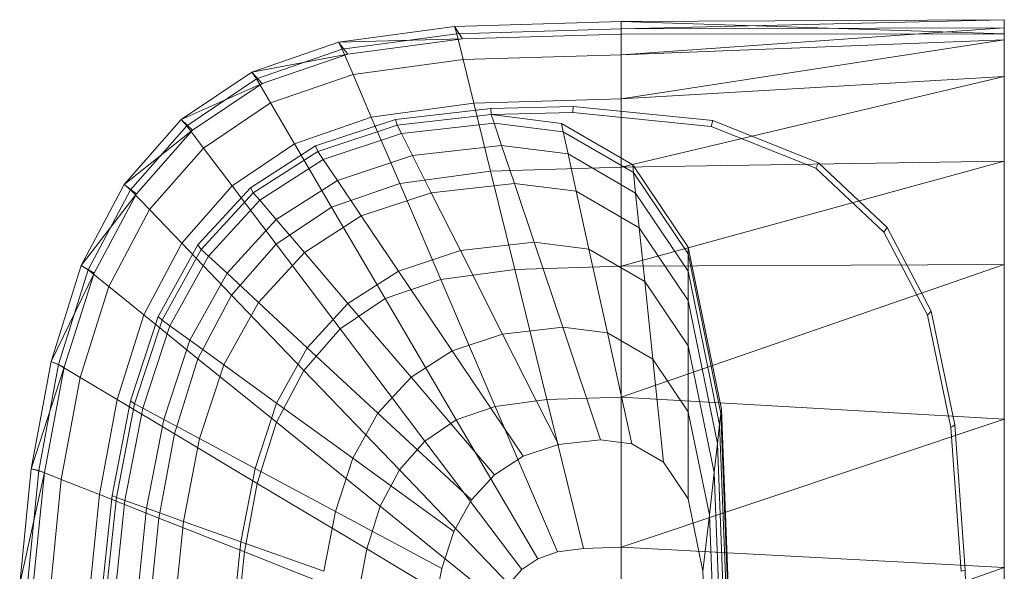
# Model space of a CAD drawing. Header units: metres. Extents: x 391.1 to 430.4, y 12.7 to 29.8.
# Tile 97 of 104: x 405.472 to 405.736, y 26.428 to 26.575. Entities that reach past the tile are written whole.
import ezdxf

# ---------------------------------------------------------------- set-up
doc = ezdxf.new("R2010")
doc.units = ezdxf.units.M
doc.layers.add('02_MOBILIARIO', color=7, linetype='Continuous', lineweight=18)
doc.layers.add('A-DETL-____-MBND', color=7, linetype='Continuous', lineweight=18)

# ---------------------------------------------------------------- blocks, each defined once
blk = doc.blocks.new('Family - Rentamans PB-155578-02_SAN_P0')
at = {"layer": 'A-DETL-____-MBND', "color": 253, "true_color": 0xaaaaaa}
for p, q in [((0.16227, 0.3648), (0.11764, 0.36347)), ((0.265, 0.36526), (0.16227, 0.3648)), ((0.16227, 0.36283), (0.265, 0.36526)), ((0.265, 0.36146), (0.16227, 0.3648)), ((0.16227, 0.3648), (0.16227, 0.36141)), ((0.16227, 0.36283), (0.16227, 0.3648)), ((0.265, 0.36308), (0.265, 0.36526)), ((0.265, 0.36526), (0.265, 0.36146)), ((0.11764, 0.36347), (0.08652, 0.35928)), ((0.11764, 0.36347), (0.11975, 0.36016)), ((0.11821, 0.36152), (0.11764, 0.36347)), ((0.16227, 0.36283), (0.11821, 0.36152)), ((0.16227, 0.35585), (0.265, 0.36308)), ((0.265, 0.36308), (0.16227, 0.36283)), ((0.16227, 0.35585), (0.16227, 0.36283)), ((0.265, 0.35983), (0.265, 0.36308)), ((0.08652, 0.35928), (0.06324, 0.35121)), ((0.11975, 0.36016), (0.08652, 0.35928)), ((0.08652, 0.35928), (0.08904, 0.35605)), ((0.08749, 0.35738), (0.08652, 0.35928)), ((0.11821, 0.36152), (0.08749, 0.35738)), ((0.11975, 0.36016), (0.08904, 0.35605)), ((0.11992, 0.3546), (0.11821, 0.36152)), ((0.16227, 0.36141), (0.11975, 0.36016)), ((0.265, 0.36146), (0.16227, 0.36141)), ((0.16227, 0.34405), (0.265, 0.35983)), ((0.265, 0.35983), (0.16227, 0.35585)), ((0.265, 0.00406), (0.265, 0.36146)), ((0.265, 0.35008), (0.265, 0.35983)), ((0.08749, 0.35738), (0.0645, 0.34941)), ((0.09039, 0.35061), (0.08749, 0.35738)), ((0.08904, 0.35605), (0.06324, 0.35121)), ((0.08904, 0.35605), (0.06606, 0.34814)), ((0.11992, 0.3546), (0.09039, 0.35061)), ((0.11992, 0.3546), (0.16227, 0.35585)), ((0.1228, 0.34287), (0.11992, 0.3546)), ((0.16227, 0.34405), (0.16227, 0.35585)), ((0.06324, 0.35121), (0.04431, 0.33849)), ((0.06324, 0.35121), (0.06606, 0.34814)), ((0.0645, 0.34941), (0.06324, 0.35121)), ((0.0645, 0.34941), (0.04582, 0.33686)), ((0.06829, 0.34296), (0.0645, 0.34941)), ((0.09039, 0.35061), (0.06829, 0.34296)), ((0.09529, 0.33917), (0.09039, 0.35061)), ((0.16227, 0.32574), (0.265, 0.35008)), ((0.265, 0.35008), (0.16227, 0.34405)), ((0.265, 0.32734), (0.265, 0.35008)), ((0.06606, 0.34814), (0.04431, 0.33849)), ((0.06606, 0.34814), (0.04738, 0.33569)), ((0.1228, 0.34287), (0.16227, 0.34405)), ((0.16227, 0.32574), (0.16227, 0.34405)), ((0.06829, 0.34296), (0.05033, 0.33089)), ((0.0747, 0.33203), (0.06829, 0.34296)), ((0.09529, 0.33917), (0.1228, 0.34287)), ((0.10182, 0.33856), (0.12731, 0.34144)), ((0.12728, 0.3247), (0.1228, 0.34287)), ((0.12731, 0.34144), (0.14943, 0.34199)), ((0.12745, 0.33987), (0.12731, 0.34144)), ((0.14934, 0.34041), (0.14943, 0.34199)), ((0.14943, 0.34199), (0.18684, 0.33823)), ((0.04431, 0.33849), (0.02904, 0.32112)), ((0.04431, 0.33849), (0.04738, 0.33569)), ((0.04582, 0.33686), (0.04431, 0.33849)), ((0.09529, 0.33917), (0.0747, 0.33203)), ((0.08034, 0.33146), (0.10182, 0.33856)), ((0.1029, 0.32141), (0.09529, 0.33917)), ((0.1022, 0.33702), (0.10182, 0.33856)), ((0.1022, 0.33702), (0.12745, 0.33987)), ((0.12745, 0.33987), (0.14934, 0.34041)), ((0.12822, 0.33756), (0.12745, 0.33987)), ((0.12745, 0.33987), (0.14625, 0.33749)), ((0.14934, 0.34041), (0.18639, 0.33669)), ((0.18639, 0.33669), (0.18684, 0.33823)), ((0.18684, 0.33823), (0.21523, 0.3269)), ((0.04738, 0.33569), (0.02904, 0.32112)), ((0.04582, 0.33686), (0.03074, 0.31971)), ((0.04738, 0.33569), (0.0323, 0.31866)), ((0.05033, 0.33089), (0.04582, 0.33686)), ((0.08094, 0.32998), (0.1022, 0.33702)), ((0.10335, 0.33475), (0.1022, 0.33702)), ((0.10335, 0.33475), (0.12822, 0.33756)), ((0.12822, 0.33756), (0.14675, 0.33522)), ((0.13024, 0.33156), (0.12822, 0.33756)), ((0.14625, 0.33749), (0.16537, 0.32643)), ((0.14675, 0.33522), (0.14625, 0.33749)), ((0.18639, 0.33669), (0.21449, 0.32548)), ((0.0824, 0.32782), (0.10335, 0.33475)), ((0.10633, 0.32886), (0.10335, 0.33475)), ((0.14804, 0.32931), (0.14675, 0.33522)), ((0.14675, 0.33522), (0.16559, 0.32432)), ((0.05033, 0.33089), (0.03583, 0.3144)), ((0.05796, 0.32079), (0.05033, 0.33089)), ((0.0747, 0.33203), (0.05796, 0.32079)), ((0.06288, 0.32026), (0.08034, 0.33146)), ((0.06365, 0.31889), (0.08094, 0.32998)), ((0.08464, 0.31508), (0.0747, 0.33203)), ((0.08094, 0.32998), (0.08034, 0.33146)), ((0.0824, 0.32782), (0.08094, 0.32998)), ((0.10633, 0.32886), (0.13024, 0.33156)), ((0.13024, 0.33156), (0.14804, 0.32931)), ((0.13365, 0.32141), (0.13024, 0.33156)), ((0.06537, 0.31689), (0.0824, 0.32782)), ((0.08619, 0.3222), (0.0824, 0.32782)), ((0.08619, 0.3222), (0.10633, 0.32886)), ((0.11137, 0.3189), (0.10633, 0.32886)), ((0.14804, 0.32931), (0.16616, 0.31884)), ((0.15024, 0.31932), (0.14804, 0.32931)), ((0.16227, 0.29924), (0.265, 0.32734)), ((0.265, 0.32734), (0.16227, 0.32574)), ((0.265, 0.29972), (0.265, 0.32734)), ((0.1029, 0.32141), (0.12728, 0.3247)), ((0.12728, 0.3247), (0.16227, 0.32574)), ((0.13377, 0.29839), (0.12728, 0.3247)), ((0.16227, 0.29924), (0.16227, 0.32574)), ((0.16537, 0.32643), (0.18027, 0.30435)), ((0.16559, 0.32432), (0.16537, 0.32643)), ((0.21449, 0.32548), (0.21523, 0.3269)), ((0.21449, 0.32548), (0.23272, 0.30834)), ((0.21523, 0.3269), (0.23364, 0.30959)), ((0.06982, 0.3117), (0.08619, 0.3222)), ((0.0926, 0.31269), (0.08619, 0.3222)), ((0.16559, 0.32432), (0.18027, 0.30256)), ((0.16616, 0.31884), (0.16559, 0.32432)), ((0.02904, 0.32112), (0.01754, 0.29938)), ((0.03074, 0.31971), (0.01938, 0.29825)), ((0.02904, 0.32112), (0.0323, 0.31866)), ((0.03074, 0.31971), (0.02904, 0.32112)), ((0.03583, 0.3144), (0.03074, 0.31971)), ((0.05796, 0.32079), (0.04446, 0.30543)), ((0.04879, 0.30495), (0.06288, 0.32026)), ((0.06981, 0.30512), (0.05796, 0.32079)), ((0.06365, 0.31889), (0.06288, 0.32026)), ((0.08464, 0.31508), (0.1029, 0.32141)), ((0.1139, 0.29571), (0.1029, 0.32141)), ((0.11137, 0.3189), (0.13365, 0.32141)), ((0.13365, 0.32141), (0.15024, 0.31932)), ((0.13894, 0.30567), (0.13365, 0.32141)), ((0.0323, 0.31866), (0.01754, 0.29938)), ((0.0323, 0.31866), (0.02095, 0.29737)), ((0.0497, 0.30374), (0.06365, 0.31889)), ((0.05162, 0.30196), (0.06537, 0.31689)), ((0.06537, 0.31689), (0.06365, 0.31889)), ((0.06982, 0.3117), (0.06537, 0.31689)), ((0.0926, 0.31269), (0.11137, 0.3189)), ((0.11919, 0.30344), (0.11137, 0.3189)), ((0.15024, 0.31932), (0.16712, 0.30955)), ((0.15365, 0.30381), (0.15024, 0.31932)), ((0.16712, 0.30955), (0.16616, 0.31884)), ((0.16616, 0.31884), (0.18027, 0.29792)), ((0.03583, 0.3144), (0.02492, 0.29377)), ((0.04446, 0.30543), (0.03583, 0.3144)), ((0.08464, 0.31508), (0.06981, 0.30512)), ((0.09903, 0.29056), (0.08464, 0.31508)), ((0.05661, 0.29735), (0.06982, 0.3117)), ((0.07735, 0.3029), (0.06982, 0.3117)), ((0.07735, 0.3029), (0.0926, 0.31269)), ((0.10256, 0.29794), (0.09261, 0.31269)), ((0.16712, 0.30955), (0.18027, 0.29006)), ((0.16862, 0.29516), (0.16712, 0.30955)), ((0.23272, 0.30834), (0.23364, 0.30959)), ((0.23364, 0.30959), (0.24542, 0.28716)), ((0.23272, 0.30834), (0.24438, 0.28613)), ((0.04446, 0.30543), (0.03429, 0.2862)), ((0.03819, 0.2858), (0.04879, 0.30495)), ((0.0392, 0.28478), (0.0497, 0.30374)), ((0.05783, 0.2915), (0.04446, 0.30542)), ((0.0497, 0.30374), (0.04879, 0.30495)), ((0.05162, 0.30196), (0.0497, 0.30374)), ((0.06981, 0.30512), (0.05783, 0.2915)), ((0.08694, 0.28244), (0.06981, 0.30512)), ((0.11919, 0.30344), (0.13894, 0.30567)), ((0.13894, 0.30567), (0.15365, 0.30381)), ((0.1466, 0.28289), (0.13894, 0.30567)), ((0.15365, 0.30381), (0.16862, 0.29516)), ((0.15858, 0.28138), (0.15365, 0.30381)), ((0.18027, 0.30435), (0.18916, 0.26096)), ((0.18027, 0.30256), (0.18027, 0.30435)), ((0.04128, 0.28328), (0.05162, 0.30196)), ((0.05661, 0.29735), (0.05162, 0.30196)), ((0.06504, 0.28953), (0.07735, 0.3029)), ((0.08904, 0.28926), (0.07735, 0.3029)), ((0.10256, 0.29794), (0.11919, 0.30344)), ((0.13051, 0.28107), (0.11919, 0.30344)), ((0.18027, 0.30256), (0.18902, 0.25981)), ((0.18027, 0.29792), (0.18027, 0.30256)), ((0.01754, 0.29938), (0.00946, 0.27371)), ((0.01754, 0.29938), (0.02095, 0.29737)), ((0.01938, 0.29825), (0.01754, 0.29938)), ((0.1139, 0.29571), (0.13377, 0.29839)), ((0.13377, 0.29839), (0.16227, 0.29924)), ((0.14235, 0.26356), (0.13377, 0.29839)), ((0.16227, 0.26415), (0.265, 0.29972)), ((0.265, 0.29972), (0.16227, 0.29924)), ((0.16227, 0.26415), (0.16227, 0.29924)), ((0.265, 0.2583), (0.265, 0.29972)), ((0.02095, 0.29737), (0.00946, 0.27371)), ((0.01938, 0.29825), (0.01141, 0.2729)), ((0.02095, 0.29737), (0.01298, 0.27221)), ((0.02492, 0.29377), (0.01938, 0.29825)), ((0.04666, 0.27939), (0.05661, 0.29735)), ((0.06504, 0.28953), (0.05661, 0.29735)), ((0.08904, 0.28926), (0.10256, 0.29794)), ((0.09903, 0.29056), (0.1139, 0.29571)), ((0.11696, 0.27659), (0.10256, 0.29794)), ((0.12847, 0.26169), (0.1139, 0.29571)), ((0.18027, 0.29792), (0.18869, 0.25683)), ((0.18027, 0.29006), (0.18027, 0.29792)), ((0.02492, 0.29377), (0.01725, 0.26941)), ((0.03429, 0.2862), (0.02492, 0.29377)), ((0.16862, 0.29516), (0.18027, 0.27788)), ((0.17077, 0.27433), (0.16862, 0.29516)), ((0.05783, 0.2915), (0.04882, 0.27446)), ((0.05783, 0.2915), (0.07719, 0.27134)), ((0.08695, 0.28244), (0.09903, 0.29056)), ((0.09903, 0.29056), (0.11808, 0.25809)), ((0.05577, 0.2728), (0.06504, 0.28953)), ((0.07812, 0.27741), (0.06504, 0.28953)), ((0.07812, 0.27741), (0.08904, 0.28926)), ((0.10594, 0.26952), (0.08904, 0.28926)), ((0.18027, 0.27788), (0.18027, 0.29006)), ((0.18027, 0.29006), (0.18811, 0.25177)), ((0.03429, 0.2862), (0.02715, 0.2635)), ((0.03074, 0.26319), (0.03819, 0.2858)), ((0.03429, 0.2862), (0.04882, 0.27446)), ((0.0392, 0.28478), (0.03819, 0.2858)), ((0.24438, 0.28613), (0.24542, 0.28716)), ((0.24438, 0.28613), (0.25063, 0.25599)), ((0.24542, 0.28716), (0.25173, 0.25673)), ((0.03183, 0.26239), (0.0392, 0.28478)), ((0.03401, 0.26122), (0.04128, 0.28328)), ((0.04128, 0.28328), (0.0392, 0.28478)), ((0.04666, 0.27939), (0.04128, 0.28328)), ((0.13051, 0.28107), (0.1466, 0.28289)), ((0.1466, 0.28289), (0.15858, 0.28138)), ((0.15674, 0.25273), (0.1466, 0.28289)), ((0.07719, 0.27134), (0.08695, 0.28244)), ((0.10963, 0.25241), (0.08695, 0.28244)), ((0.11696, 0.27659), (0.13051, 0.28107)), ((0.1455, 0.25146), (0.13051, 0.28107)), ((0.15858, 0.28138), (0.17077, 0.27433)), ((0.16511, 0.25167), (0.15858, 0.28138)), ((0.03967, 0.25818), (0.04666, 0.27939)), ((0.05577, 0.2728), (0.04666, 0.27939)), ((0.06991, 0.26258), (0.07812, 0.27741)), ((0.09705, 0.25986), (0.07812, 0.27741)), ((0.18027, 0.27788), (0.18722, 0.24394)), ((0.18027, 0.26025), (0.18027, 0.27788)), ((0.10594, 0.26952), (0.11696, 0.27659)), ((0.13603, 0.24833), (0.11696, 0.27659)), ((0.00946, 0.27371), (0.00411, 0.24493)), ((0.01298, 0.27221), (0.00411, 0.24493)), ((0.01141, 0.2729), (0.00613, 0.24449)), ((0.01298, 0.27221), (0.0077, 0.24402)), ((0.00946, 0.27371), (0.01298, 0.27221)), ((0.01141, 0.2729), (0.00946, 0.27371)), ((0.01725, 0.26941), (0.01141, 0.2729)), ((0.04882, 0.27446), (0.04249, 0.25433)), ((0.04882, 0.27446), (0.06985, 0.25746)), ((0.04926, 0.25304), (0.05577, 0.2728)), ((0.06991, 0.26258), (0.05577, 0.2728)), ((0.17077, 0.27433), (0.18027, 0.26025)), ((0.17363, 0.24674), (0.17077, 0.27433)), ((0.01725, 0.26941), (0.01218, 0.2421)), ((0.01725, 0.26941), (0.02715, 0.2635)), ((0.06985, 0.25746), (0.07719, 0.27134)), ((0.10282, 0.24466), (0.07719, 0.27134)), ((0.09705, 0.25986), (0.10594, 0.26952)), ((0.12833, 0.24339), (0.10594, 0.26952)), ((0.14236, 0.26356), (0.16227, 0.26415)), ((0.265, 0.2583), (0.16227, 0.26415)), ((0.16227, 0.22395), (0.16227, 0.26415)), ((0.02715, 0.2635), (0.02242, 0.23805)), ((0.02581, 0.23784), (0.03074, 0.26319)), ((0.02694, 0.23729), (0.03183, 0.26239)), ((0.02715, 0.2635), (0.04249, 0.25433)), ((0.03183, 0.26239), (0.03074, 0.26319)), ((0.03401, 0.26122), (0.03183, 0.26239)), ((0.06414, 0.24506), (0.06991, 0.26258)), ((0.09036, 0.24778), (0.06991, 0.26258)), ((0.11808, 0.25809), (0.12847, 0.26169)), ((0.12847, 0.26169), (0.14236, 0.26356)), ((0.12847, 0.26169), (0.14517, 0.2227)), ((0.15219, 0.22365), (0.14236, 0.26356)), ((0.0292, 0.23649), (0.03401, 0.26122)), ((0.03967, 0.25818), (0.03401, 0.26122)), ((0.09036, 0.24778), (0.09705, 0.25986)), ((0.12212, 0.23664), (0.09705, 0.25986)), ((0.18027, 0.26025), (0.18593, 0.2326)), ((0.18027, 0.23691), (0.18027, 0.26025)), ((0.18902, 0.25981), (0.18869, 0.25683)), ((0.18902, 0.25981), (0.18916, 0.26096)), ((0.18902, 0.25981), (0.19196, 0.18276)), ((0.18916, 0.26096), (0.19213, 0.18276)), ((0.03505, 0.23441), (0.03967, 0.25818)), ((0.04926, 0.25304), (0.03967, 0.25818)), ((0.06469, 0.24107), (0.06985, 0.25746)), ((0.06985, 0.25746), (0.09769, 0.23496)), ((0.10963, 0.25241), (0.11808, 0.25809)), ((0.11808, 0.25809), (0.13991, 0.22088)), ((0.16227, 0.22395), (0.265, 0.2583)), ((0.18869, 0.25683), (0.18811, 0.25177)), ((0.18869, 0.25683), (0.191, 0.19601)), ((0.25063, 0.25599), (0.25173, 0.25673)), ((0.25173, 0.25673), (0.25454, 0.21786)), ((0.265, 0.2185), (0.265, 0.2583)), ((0.04249, 0.25433), (0.0383, 0.23178)), ((0.04249, 0.25433), (0.06469, 0.24107)), ((0.25063, 0.25599), (0.25341, 0.21751)), ((0.04496, 0.23089), (0.04926, 0.25304)), ((0.06414, 0.24506), (0.04926, 0.25304)), ((0.10282, 0.24466), (0.10963, 0.25241)), ((0.13563, 0.21801), (0.10963, 0.25241)), ((0.13603, 0.24833), (0.1455, 0.25146)), ((0.1455, 0.25146), (0.15674, 0.25273)), ((0.15674, 0.25273), (0.16511, 0.25167)), ((0.16511, 0.25167), (0.17363, 0.24674)), ((0.18722, 0.24394), (0.18811, 0.25177)), ((0.18811, 0.25177), (0.19074, 0.18276)), ((0.12833, 0.24339), (0.13603, 0.24833)), ((0.08566, 0.23351), (0.09036, 0.24778)), ((0.11744, 0.2282), (0.09036, 0.24778)), ((0.17363, 0.24674), (0.18027, 0.23691)), ((0.00411, 0.24493), (0.00102, 0.21415)), ((0.0077, 0.24402), (0.00102, 0.21415)), ((0.00613, 0.24449), (0.00308, 0.2141)), ((0.00411, 0.24493), (0.0077, 0.24402)), ((0.00613, 0.24449), (0.00411, 0.24493)), ((0.0077, 0.24402), (0.00465, 0.21386)), ((0.00613, 0.24449), (0.01218, 0.2421)), ((0.06032, 0.22542), (0.06414, 0.24506)), ((0.08566, 0.23351), (0.06414, 0.24506)), ((0.09769, 0.23496), (0.10282, 0.24466)), ((0.10282, 0.24466), (0.13218, 0.21409)), ((0.12212, 0.23664), (0.12833, 0.24339)), ((0.18593, 0.2326), (0.18722, 0.24394)), ((0.18722, 0.24394), (0.18955, 0.18276)), ((0.01218, 0.2421), (0.00925, 0.21289)), ((0.01218, 0.2421), (0.02242, 0.23805)), ((0.06128, 0.22269), (0.06469, 0.24107)), ((0.06469, 0.24107), (0.09408, 0.2235)), ((0.02242, 0.23805), (0.01968, 0.21083)), ((0.02242, 0.23805), (0.0383, 0.23178)), ((0.02295, 0.21072), (0.02581, 0.23784)), ((0.02694, 0.23729), (0.02581, 0.23784)), ((0.02412, 0.21045), (0.02694, 0.23729)), ((0.02641, 0.21004), (0.0292, 0.23649)), ((0.0292, 0.23649), (0.02694, 0.23729)), ((0.03505, 0.23441), (0.0292, 0.23649)), ((0.09408, 0.2235), (0.09769, 0.23496)), ((0.09769, 0.23496), (0.12959, 0.20918)), ((0.11744, 0.2282), (0.12212, 0.23664)), ((0.18027, 0.23691), (0.18422, 0.21759)), ((0.03237, 0.20898), (0.03505, 0.23441)), ((0.04496, 0.23089), (0.03505, 0.23441)), ((0.08255, 0.21752), (0.08566, 0.23351)), ((0.11416, 0.21822), (0.08566, 0.23351)), ((0.18422, 0.21759), (0.18593, 0.2326)), ((0.18593, 0.2326), (0.18783, 0.18276)), ((0.0383, 0.23178), (0.03587, 0.20764)), ((0.0383, 0.23177), (0.06127, 0.22269)), ((0.04246, 0.20719), (0.04496, 0.23089)), ((0.06032, 0.22542), (0.04496, 0.23089)), ((0.11416, 0.21822), (0.11744, 0.2282)), ((0.05811, 0.20442), (0.06032, 0.22542)), ((0.08255, 0.21752), (0.06032, 0.22542)), ((0.0593, 0.20303), (0.06127, 0.22269)), ((0.06127, 0.22269), (0.0917, 0.21066)), ((0.0917, 0.21066), (0.09408, 0.2235)), ((0.09408, 0.2235), (0.12776, 0.20338)), ((0.13991, 0.22088), (0.14517, 0.2227)), ((0.14517, 0.2227), (0.15219, 0.22365)), ((0.15219, 0.22365), (0.16227, 0.22395)), ((0.265, 0.2185), (0.16227, 0.22395)), ((0.16227, 0.18276), (0.16227, 0.22395)), ((0.13563, 0.21801), (0.13991, 0.22088)), ((0.11198, 0.20705), (0.11416, 0.21822)), ((0.13218, 0.21409), (0.13563, 0.21801)), ((0.16227, 0.18276), (0.265, 0.2185)), ((0.18422, 0.21759), (0.18555, 0.18276)), ((0.25341, 0.21751), (0.25454, 0.21786)), ((0.25454, 0.21786), (0.25535, 0.18276)), ((0.265, 0.18276), (0.265, 0.2185))]:
    blk.add_line(p, q, dxfattribs=at)
blk = doc.blocks.new('LONDR55-XX_ZZ-ARQ-CAA-M3D-Londres55_ifc-1-02_SAN_P0')
at = {"layer": '02_MOBILIARIO', "color": 253, "lineweight": 18, "true_color": 0xaaaaaa}
blk.add_blockref('Family - Rentamans PB-155578-02_SAN_P0', (405.47137, 26.21013), dxfattribs=at)

msp = doc.modelspace()

# ---------------------------------------------------------------- block references
at = {"lineweight": 5}
msp.add_blockref('LONDR55-XX_ZZ-ARQ-CAA-M3D-Londres55_ifc-1-02_SAN_P0', (0, 0), dxfattribs=at)

doc.saveas('drawing.dxf')
